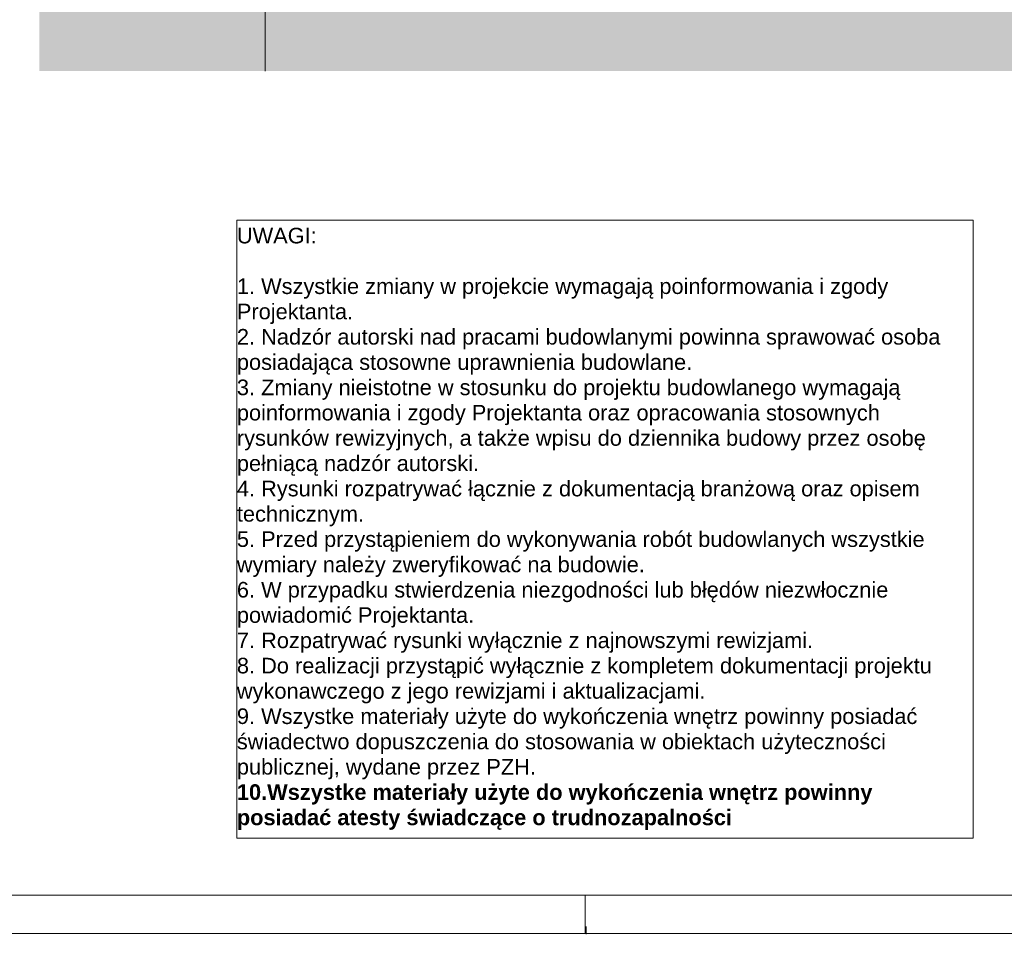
# Paper-space layout 'A-32 RZUT - PIĘTRO 2' of a CAD drawing. Header units: millimetres. Extents: x 0 to 800, y 0 to 550.
# Tile 12 of 17: x 547 to 674, y 0 to 117. Entities that reach past the tile are written whole.
import ezdxf
from ezdxf.xclip import XClip

# ---------------------------------------------------------------- set-up
doc = ezdxf.new("R2010")
doc.units = ezdxf.units.MM
doc.header["$MEASUREMENT"] = 0
doc.header["$XCLIPFRAME"] = 0
doc.linetypes.add('DASHDOTX2', pattern=[1000, 500, -250, 0, -250])
doc.layers.add('0_Nr_pióra__2', color=8, linetype='Continuous', lineweight=13)
doc.layers.add('A_Arkusz_Nr_pióra__1', color=7, linetype='Continuous', lineweight=20)
doc.layers.add('A_Arkusz_Nr_pióra__237', color=7, linetype='Continuous', lineweight=5, true_color=0x343434)
doc.layers.add('A_osie_Nr_pióra__16', color=7, linetype='Continuous', lineweight=5, true_color=0x0f0f0f)
doc.layers.add('A_podrys', color=7, linetype='Continuous')
doc.styles.add('STYL_AUTOMATYCZNY_1', font='arial.ttf')

# ---------------------------------------------------------------- blocks, each defined once
blk = doc.blocks.new('Rysunek_2_2', base_point=(-3499.63, -647.6))
at = {"linetype": 'Continuous', "lineweight": 0, "true_color": 0x484848}
blk.add_hatch(color=251, dxfattribs=at).paths.add_polyline_path([(780.1, 528.17), (549.97, 528.17), (549.97, 438.17), (742.1, 438.17), (742.1, 120.55), (549.97, 120.55), (549.97, 110.55), (780.1, 110.55)])
at = {"layer": 'A_osie_Nr_pióra__16', "color": 250, "linetype": 'DASHDOTX2', "lineweight": 5, "ltscale": 2, "true_color": 0x0f0f0f}
blk.add_line((578.96, 409.46), (578.96, 110.55), dxfattribs=at)

psp = doc.layouts.new('A-32 RZUT - PIĘTRO 2')

# ---------------------------------------------------------------- linework, layer by layer
at = {"layer": '0_Nr_pióra__2', "color": 8, "linetype": 'Continuous', "lineweight": 13, "flags": 128}
psp.add_lwpolyline([(575.32, 91.43), (669.74, 91.43), (669.74, 12.24), (575.32, 12.24)], close=True, dxfattribs=at)
at = {"layer": 'A_Arkusz_Nr_pióra__1', "color": 7, "linetype": 'Continuous', "lineweight": 20}
psp.add_line((795.1, 4.9), (29.9, 4.9), dxfattribs=at)
at = {"layer": 'A_Arkusz_Nr_pióra__1', "color": 7, "linetype": 'Continuous', "lineweight": 20, "flags": 128}
psp.add_lwpolyline([(0, 550), (800, 550), (800, 0), (0, 0)], close=True, dxfattribs=at)
at = {"layer": 'A_Arkusz_Nr_pióra__237', "color": 250, "linetype": 'Continuous', "lineweight": 5, "true_color": 0x343434}
for p, q in [((620, 0), (620, 4.9)), ((620.1, -0.1), (620.1, 0.9))]:
    psp.add_line(p, q, dxfattribs=at)

# ---------------------------------------------------------------- block references
at = {"layer": 'A_podrys', "color": 37, "linetype": 'Continuous', "lineweight": 5, "true_color": 0x656532}
ref = psp.add_blockref('Rysunek_2_2', (-3499.63, -647.6), dxfattribs=at)
XClip(ref).set_block_clipping_path([(549.9695795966, 110.5468323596), (780.1, 528.1668323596)])

# ---------------------------------------------------------------- texts
at = {"layer": '0_Nr_pióra__2', "color": 8, "linetype": 'Continuous', "lineweight": 13, "insert": (575.32, 90.47), "char_height": 2, "width": 93.4245, "attachment_point": 1, "line_spacing_factor": 0.972584, "style": 'STYL_AUTOMATYCZNY_1'}
psp.add_mtext('\\A1;{\\pql;\\fArial|b0|i0|c238|p0;\\W1.000000;UWAGI:\\P\\pql;\\fArial|b0|i0|c238|p0;\\W1.000000;\\P\\pql;\\fArial|b0|i0|c238|p0;\\W1.000000;1. Wszystkie zmiany w projekcie wymagają poinformowania i zgody Projektanta.\\P\\pql;\\fArial|b0|i0|c238|p0;\\W1.000000;2. Nadzór autorski nad pracami budowlanymi powinna sprawować osoba posiadająca stosowne uprawnienia budowlane.\\P\\pql;\\fArial|b0|i0|c238|p0;\\W1.000000;3. Zmiany nieistotne w stosunku do projektu budowlanego wymagają poinformowania i zgody Projektanta oraz opracowania stosownych rysunków rewizyjnych, a także wpisu do dziennika budowy przez osobę pełniącą nadzór autorski.\\P\\pql;\\fArial|b0|i0|c238|p0;\\W1.000000;4. Rysunki rozpatrywać łącznie z dokumentacją branżową oraz opisem technicznym.\\P\\pql;\\pt3.76365;\\fArial|b0|i0|c238|p0;\\W1.000000;5. Przed przystąpieniem do wykonywania robót budowlanych wszystkie wymiary należy zweryfikować na budowie.\\P\\pql;\\fArial|b0|i0|c238|p0;\\W1.000000;6. W przypadku stwierdzenia niezgodności lub błędów niezwłocznie powiadomić Projektanta.\\P\\pql;\\fArial|b0|i0|c238|p0;\\W1.000000;7. Rozpatrywać rysunki wyłącznie z najnowszymi rewizjami.\\P\\pql;\\fArial|b0|i0|c238|p0;\\W1.000000;8. Do realizacji przystąpić wyłącznie z kompletem dokumentacji projektu wykonawczego z jego rewizjami i aktualizacjami.\\P\\pql;\\fArial|b0|i0|c238|p0;\\W1.000000;9. Wszystke materiały użyte do wykończenia wnętrz powinny posiadać świadectwo dopuszczenia do stosowania w obiektach użyteczności publicznej, wydane przez PZH.\\P\\pql;\\fArial|b1|i0|c238|p0;\\W1.000000;10.Wszystke materiały użyte do wykończenia wnętrz powinny posiadać atesty świadczące o trudnozapalności}', dxfattribs=at)

doc.saveas('drawing.dxf')
